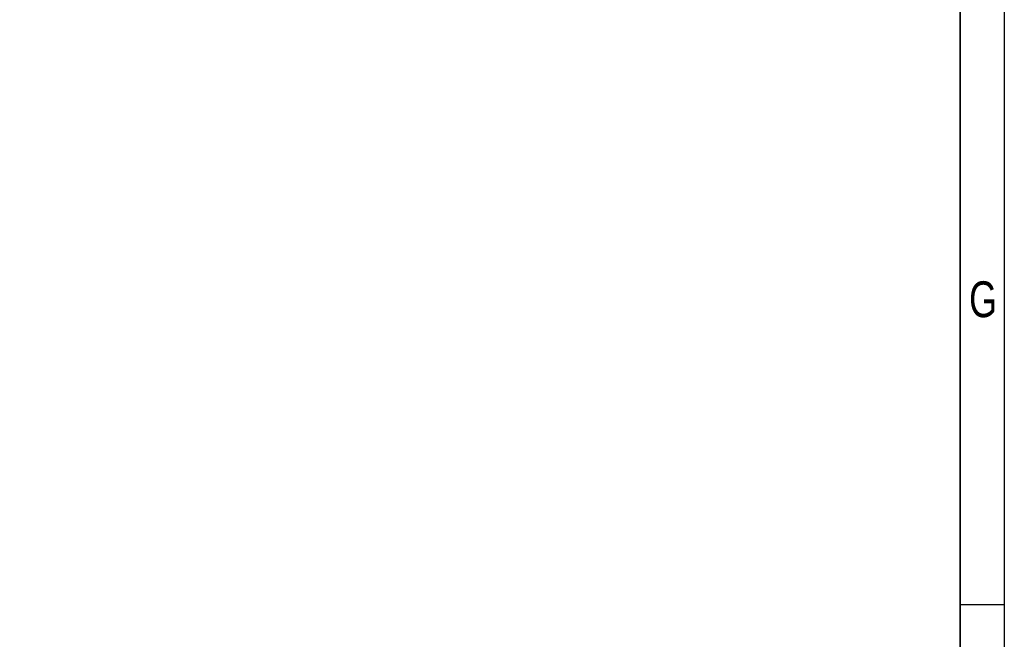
# Model space of a CAD drawing. Extents: x -225 to 585, y -158 to 406.
# Tile 37 of 39: x 473 to 585, y -88 to -17. Entities that reach past the tile are written whole.
import ezdxf

# ---------------------------------------------------------------- set-up
doc = ezdxf.new("R2010")
doc.units = 0
doc.layers.add('BOARD_GEOMETRY_DIMENSION', color=2, linetype='CONTINUOUS')
doc.layers.add('BOARD_GEOMETRY_SILKSCREEN_TOP', color=1, linetype='CONTINUOUS')

msp = doc.modelspace()

# ---------------------------------------------------------------- linework, layer by layer
at = {"layer": 'BOARD_GEOMETRY_DIMENSION'}
msp.add_lwpolyline([(-224.79, -158.115), (-224.79, 405.885142), (585.209904, 405.885142), (585.209904, -158.115)], close=True, dxfattribs=at)
for points in [[(580.209914, -153.11501), (580.209914, 387.235192)], [(580.209914, -83.864958), (585.209904, -83.864958)]]:
    msp.add_lwpolyline(points, dxfattribs=at)
at = {"layer": 'BOARD_GEOMETRY_SILKSCREEN_TOP'}
msp.add_lwpolyline([(-224.79, -158.115), (-224.79, 405.885142), (585.209904, 405.885142), (585.209904, -158.115)], close=True, dxfattribs=at)
for points in [[(580.209914, 387.235192), (580.209914, -153.11501)], [(580.209914, -83.864958), (585.209904, -83.864958)]]:
    msp.add_lwpolyline(points, dxfattribs=at)

# ---------------------------------------------------------------- texts
at = {"layer": 'BOARD_GEOMETRY_DIMENSION', "width": 0.75}
msp.add_text('G', height=4.064, dxfattribs=at).set_placement((581.213722, -51.239928))
at = {"layer": 'BOARD_GEOMETRY_SILKSCREEN_TOP', "width": 0.75}
msp.add_text('G', height=4.064, dxfattribs=at).set_placement((581.213722, -51.239928))

doc.saveas('drawing.dxf')
